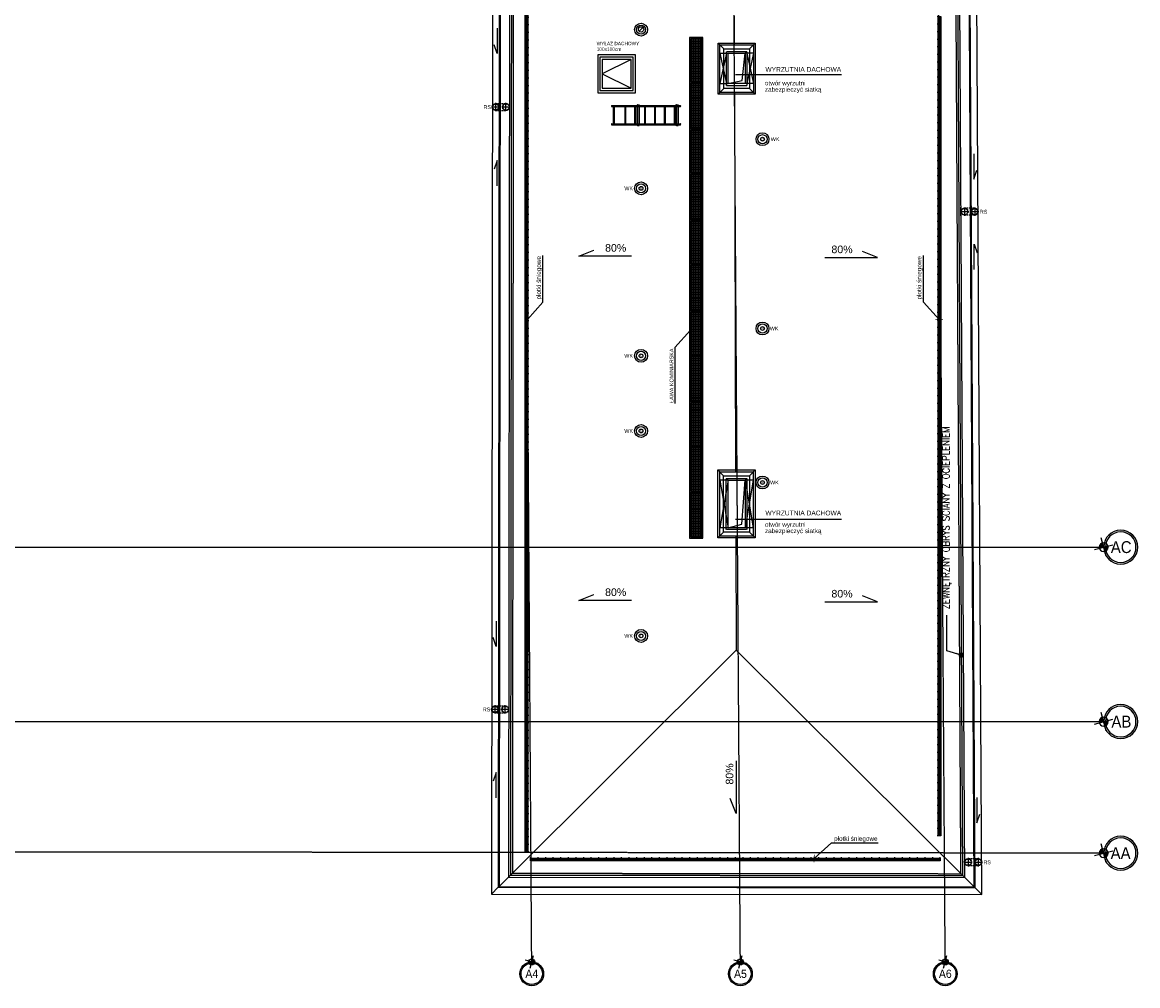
# Model space of a CAD drawing. Header units: inches. Extents: x -281236 to -70395, y 38777 to 102341.
# Tile 215 of 244: x -141207 to -138267, y 74477 to 77017. Entities that reach past the tile are written whole.
import ezdxf
from ezdxf.enums import TextEntityAlignment as Align

# ---------------------------------------------------------------- set-up
doc = ezdxf.new("R2010")
doc.units = ezdxf.units.IN
doc.header["$MEASUREMENT"] = 0
for name, pattern in [('CENTER', [2, 1.25, -0.25, 0.25, -0.25]), ('CONTINUA', [0]), ('DASHED2', [0.375, 0.25, -0.125]), ('HIDDEN', [0.375, 0.25, -0.125])]:
    doc.linetypes.add(name, pattern=pattern)
doc.layers.get('0').update_dxf_attribs({"color": 101})
for name, color, linetype in [('CIENKA', 8, 'CONTINUA'), ('Ins-kan', 54, 'Continuous'), ('Ins-ppoz-opis', 240, 'Continuous'), ('Ins-went', 141, 'Continuous'), ('Ins-went-opis', 141, 'Continuous'), ('Ins-wod', 152, 'Continuous'), ('Ins-wod-opis', 155, 'Continuous'), ('L_CIENKA', 8, 'Continuous'), ('Opis-spadki', 61, 'Continuous'), ('Os-osie glowne', 8, 'CENTER'), ('Os-osie-opis', 8, 'Continuous'), ('piony_K_nr', 240, 'Continuous'), ('Sc-metal', 141, 'Continuous'), ('Sch-opis', 51, 'Continuous'), ('W-idok', 9, 'Continuous')]:
    doc.layers.add(name, color=color, linetype=linetype)
doc.styles.add('arial', font='ARIAL.TTF', dxfattribs={"width": 0.75})
doc.styles.add('dwg_opis duży', font='ARIAL.TTF', dxfattribs={"width": 0.9})
doc.styles.add('dwg_opis podstawowy', font='romans.shx', dxfattribs={"width": 0.9})
doc.styles.add('KA wymiar', font='romans.shx', dxfattribs={"width": 0.6})
doc.styles.add('ROMANS', font='romans', dxfattribs={"width": 0.85})
doc.styles.add('TYTUL2', font='ARIAL.TTF')
doc.dimstyles.new('CHMIELNA', dxfattribs={"dimscale": 3.5, "dimtxt": 4, "dimasz": 1.5, "dimexe": 3, "dimexo": 0, "dimgap": 1, "dimtad": 1, "dimdec": 1, "dimrnd": 0.5, "dimzin": 12, "dimdsep": 46, "dimtxsty": 'ROMANS', "dimblk": 'DIMTICK', "dimcen": 0.09, "dimse1": 1, "dimse2": 1, "dimclrd": 143, "dimclrt": 53, "dimadec": 0, "dimazin": 0, "dimtfac": 1, "dimtdec": 1, "dimtix": 1, "dimtmove": 2, "dimatfit": 2, "dimldrblk": 'ARCHTICK', "dimfxl": 0, "dimtolj": 1, "dimtzin": 0, "dimarcsym": 0})
doc.dimstyles.new('KA wymiar', dxfattribs={"dimscale": 50, "dimtxt": 0.23, "dimasz": 0.14, "dimexe": 0, "dimexo": 0, "dimgap": 0.08, "dimtad": 1, "dimdec": 1, "dimrnd": 0.5, "dimzin": 9, "dimdsep": 46, "dimtxsty": 'KA wymiar', "dimblk1": 'UKOS', "dimblk2": 'UKOS', "dimsah": 1, "dimcen": 0.2, "dimse1": 1, "dimse2": 1, "dimclrd": 256, "dimclre": 256, "dimclrt": 2, "dimadec": 0, "dimazin": 0, "dimtfac": 1, "dimtdec": 1, "dimtix": 1, "dimtmove": 2, "dimatfit": 3, "dimldrblk": 'DOT', "dimfxl": 0, "dimtolj": 1, "dimtzin": 9, "dimarcsym": 0})

# ---------------------------------------------------------------- blocks, each defined once
blk = doc.blocks.new('UKOS')
at = {"color": 8}
blk.add_line((1, 0), (-1, 0), dxfattribs=at)
at = {"color": 1}
blk.add_line((0, 1), (0, -1), dxfattribs=at)
at = {"color": 1, "const_width": 0.2}
blk.add_lwpolyline([(0.6, 0.6), (-0.6, -0.6)], dxfattribs=at)
blk = doc.blocks.new('rura_spustowa')
at = {"layer": 'Ins-wod', "linetype": 'Continuous'}
for p, q in [((-11.2, 0), (11.2, 0)), ((0, -11.2), (0, 11.2))]:
    blk.add_line(p, q, dxfattribs=at)
at = {"layer": 'Ins-wod', "linetype": 'Continuous', "ltscale": 25}
for radius in [9.25, 8.25]:
    blk.add_circle((0, 0), radius, dxfattribs=at)
blk = doc.blocks.new('RURASPUSTOWA')
at = {"layer": 'Ins-wod', "linetype": 'HIDDEN'}
for p, q in [((-22.5, 0), (0, 0)), ((-11.3, -11.3), (-11.3, 11.3))]:
    blk.add_line(p, q, dxfattribs=at)
at = {"layer": 'Ins-wod', "linetype": 'HIDDEN', "ltscale": 15}
for p, q in [((-20.5, 27), (-20.5, 0)), ((-2, 27), (-2, 0))]:
    blk.add_line(p, q, dxfattribs=at)
for radius in [9.25, 8.25]:
    blk.add_circle((-11.3, 0), radius, dxfattribs=at)
at = {"layer": 'Ins-wod', "linetype": 'Continuous'}
blk.add_blockref('rura_spustowa', (-11.3, 27), dxfattribs=at)
blk = doc.blocks.new('rura went')
at = {"layer": 'Ins-went'}
blk.add_circle((75787.8, -38957.3), 7, dxfattribs=at)
at = {"layer": 'Sc-metal'}
blk.add_line((75792.8, -38952.4), (75782.9, -38962.3), dxfattribs=at)
blk = doc.blocks.new('SPADKI')
at = {"ltscale": 25}
blk.add_lwpolyline([(0, 0), (0, -70), (-8, -50), (-8, -50)], dxfattribs=at)
at = {"ltscale": 25, "style": 'ROMANS', "width": 0.7}
blk.add_attdef('SP%', text='', height=18, rotation=90, dxfattribs=at).set_placement((-4.9, -24), align=Align.CENTER)
blk = doc.blocks.new('drabina')
at = {"layer": 'L_CIENKA'}
for p, q in [((-3.6, 3), (176.4, 3)), ((-3.6, 0), (176.4, 0)), ((0, 0), (0, -45)), ((2, 0), (2, -45)), ((30, 0), (30, -45)), ((32, 0), (32, -45)), ((56.1, 0), (56.1, -45)), ((58.1, 0), (58.1, -45)), ((62.5, 5.1), (62.5, 3)), ((64, 5.1), (62.5, 5.1)), ((62.5, 0), (62.5, -45)), ((64, 5.1), (64, 3)), ((64, 5.1), (68.6, 5.1)), ((64, 0), (64, -45)), ((68.6, 5.1), (68.6, 3)), ((68.6, 0), (68.6, -45)), ((82.1, 0), (82.1, -45)), ((84.1, 0), (84.1, -45)), ((108.2, 0), (108.2, -45)), ((110.2, 0), (110.2, -45)), ((134.3, 0), (134.3, -45)), ((136.3, 0), (136.3, -45)), ((160.3, 0), (160.3, -45)), ((162.3, 0), (162.3, -45)), ((166.2, 5.1), (164.6, 5.1)), ((164.6, 5.1), (164.6, 3)), ((164.6, 0), (164.6, -45)), ((166.2, 5.1), (170.8, 5.1)), ((166.2, 5.1), (166.2, 3)), ((166.2, 0), (166.2, -45)), ((170.8, 5.1), (170.8, 3)), ((170.8, 0), (170.8, -45)), ((-3.6, -45), (176.4, -45)), ((-3.6, -48), (176.4, -48)), ((62.5, -50.1), (62.5, -48)), ((64, -50.1), (62.5, -50.1)), ((64, -50.1), (64, -48)), ((64, -50.1), (68.6, -50.1)), ((68.6, -50.1), (68.6, -48)), ((164.6, -50.1), (164.6, -48)), ((166.2, -50.1), (164.6, -50.1)), ((166.2, -50.1), (166.2, -48)), ((166.2, -50.1), (170.8, -50.1)), ((170.8, -50.1), (170.8, -48))]:
    blk.add_line(p, q, dxfattribs=at)
for centre, start, end in [((-3.6, 1.5), 90, 270), ((176.4, 1.5), 270, 90), ((-3.6, -46.5), 90, 270), ((176.4, -46.5), 270, 90)]:
    blk.add_arc(centre, 1.5, start, end, dxfattribs=at)
blk = doc.blocks.new('spadek_rynna')
at = {"layer": 'Ins-wod-opis'}
for p, q in [((0, 66.6), (0, 0)), ((0, 0), (7.8, 23.3))]:
    blk.add_line(p, q, dxfattribs=at)
blk = doc.blocks.new('DIMTICK')
for p, q in [((-1, 0), (1, 0)), ((0, 1), (0, -1))]:
    blk.add_line(p, q)
at = {"const_width": 0.141}
blk.add_lwpolyline([(0.71, 0.71), (-0.71, -0.71)], dxfattribs=at)
blk = doc.blocks.new('płotek')
at = {"layer": 'CIENKA'}
h = blk.add_hatch(dxfattribs=at)
h.set_pattern_fill('LINE', color=256, angle=90, style=0)
h.set_pattern_definition([(90, (-76858.9865, 40023.877), (-3.175, 2e-16), [])])
h.paths.add_polyline_path([(120, -1), (0, -1), (0, -7), (120, -7)])
for p, q in [((120, 0), (0, 0)), ((0, 0), (0, -7)), ((120, -7), (120, 0)), ((120, -1), (0, -1)), ((0, -7), (120, -7)), ((0, -7), (0, -10)), ((20, -7), (20, -10)), ((40, -7), (40, -10)), ((60, -7), (60, -10)), ((80, -7), (80, -10)), ((100, -7), (100, -10)), ((120, -7), (120, -10))]:
    blk.add_line(p, q, dxfattribs=at)
blk = doc.blocks.new('_opis_osi_liczbowy')
blk.add_hatch(color=256).paths.add_polyline_path([(32, 32), (32, 28.8, -1), (32, -28.8), (32, -32, 1)])
at = {"layer": 'Defpoints'}
h = blk.add_hatch(color=256, dxfattribs=at)
h.paths.add_polyline_path([(-2.2, -8, 0.414214), (8, -2.2), (0, 0)])
h.paths.add_polyline_path([(-8, 2.2), (0, 0), (2.2, 8, 0.414214)])
for radius in [32, 28.8]:
    blk.add_circle((32, 0), radius)
for p, q in [((17.3, -4.6), (-17.3, 4.6)), ((4.6, 17.3), (-4.6, -17.3))]:
    blk.add_line(p, q, dxfattribs=at)
blk.add_circle((0, 0), 8.32, dxfattribs=at)
at = {"style": 'dwg_opis duży', "width": 0.9}
blk.add_attdef('AXNAMEH', text='', height=22.4, rotation=90, dxfattribs=at).set_placement((32, 0), align=Align.MIDDLE_CENTER)
blk = doc.blocks.new('_opis_osi')
blk.add_hatch(color=256).paths.add_polyline_path([(32, -32), (28.8, -32, -1), (-28.8, -32), (-32, -32, 1)])
at = {"layer": 'Defpoints'}
h = blk.add_hatch(color=256, dxfattribs=at)
h.paths.add_polyline_path([(-2.2, -8, 0.414214), (8, -2.2), (0, 0)])
h.paths.add_polyline_path([(-8, 2.2), (0, 0), (2.2, 8, 0.414214)])
for radius in [32, 28.8]:
    blk.add_circle((0, -32), radius)
for p, q in [((17.3, -4.6), (-17.3, 4.6)), ((4.6, 17.3), (-4.6, -17.3))]:
    blk.add_line(p, q, dxfattribs=at)
blk.add_circle((0, 0), 8.32, dxfattribs=at)
at = {"style": 'dwg_opis duży', "width": 0.9}
blk.add_attdef('AXNAMEV', text='', height=22.4, rotation=90, dxfattribs=at).set_placement((0, -32), align=Align.MIDDLE_CENTER)

msp = doc.modelspace()

# ---------------------------------------------------------------- hatches: boundary and pattern name
at = {"layer": 'L_CIENKA'}
h = msp.add_hatch(dxfattribs=at)
h.set_pattern_fill('ANSI37', color=256, scale=35, angle=135, style=0)
h.set_pattern_definition([(7e-15, (-229203.0866, -32255.6967), (1e-15, -4.375), []), (270, (-229203.0866, -32255.6967), (-4.375, -1e-15), [])])
h.paths.add_polyline_path([(-139444.88, 76973.79), (-139415.88, 76973.79), (-139415.88, 76859.79), (-139444.88, 76859.79), (-139444.88, 76883.79)])
h = msp.add_hatch(dxfattribs=at)
h.set_pattern_fill('ANSI37', color=256, scale=35, angle=135, style=0)
h.set_pattern_definition([(7e-15, (-229203.0866, -32375.6967), (1e-15, -4.375), []), (270, (-229203.0866, -32375.6967), (-4.375, -1e-15), [])])
h.paths.add_polyline_path([(-139444.88, 76853.79), (-139415.88, 76853.79), (-139415.88, 76739.79), (-139444.88, 76739.79), (-139444.88, 76763.79)])
h = msp.add_hatch(dxfattribs=at)
h.set_pattern_fill('ANSI37', color=256, scale=35, angle=135, style=0)
h.set_pattern_definition([(7e-15, (-229203.0866, -32495.6967), (1e-15, -4.375), []), (270, (-229203.0866, -32495.6967), (-4.375, -1e-15), [])])
h.paths.add_polyline_path([(-139444.88, 76733.79), (-139415.88, 76733.79), (-139415.88, 76619.79), (-139444.88, 76619.79), (-139444.88, 76643.79)])
h = msp.add_hatch(dxfattribs=at)
h.set_pattern_fill('ANSI37', color=256, scale=35, angle=135, style=0)
h.set_pattern_definition([(7e-15, (-229203.0866, -32615.6967), (1e-15, -4.375), []), (270, (-229203.0866, -32615.6967), (-4.375, -1e-15), [])])
h.paths.add_polyline_path([(-139444.88, 76613.79), (-139415.88, 76613.79), (-139415.88, 76499.79), (-139444.88, 76499.79), (-139444.88, 76523.79)])
h = msp.add_hatch(dxfattribs=at)
h.set_pattern_fill('ANSI37', color=256, scale=35, angle=135, style=0)
h.set_pattern_definition([(7e-15, (-229203.0866, -32735.6967), (1e-15, -4.375), []), (270, (-229203.0866, -32735.6967), (-4.375, -1e-15), [])])
h.paths.add_polyline_path([(-139444.88, 76493.79), (-139415.88, 76493.79), (-139415.88, 76379.79), (-139444.88, 76379.79), (-139444.88, 76403.79)])
h = msp.add_hatch(dxfattribs=at)
h.set_pattern_fill('ANSI37', color=256, scale=35, angle=135, style=0)
h.set_pattern_definition([(7e-15, (-229203.0866, -32855.6967), (1e-15, -4.375), []), (270, (-229203.0866, -32855.6967), (-4.375, -1e-15), [])])
h.paths.add_polyline_path([(-139444.88, 76373.79), (-139415.88, 76373.79), (-139415.88, 76259.79), (-139444.88, 76259.79), (-139444.88, 76283.79)])
h = msp.add_hatch(dxfattribs=at)
h.set_pattern_fill('ANSI37', color=256, scale=35, angle=135, style=0)
h.set_pattern_definition([(7e-15, (-229203.0866, -32975.6967), (1e-15, -4.375), []), (270, (-229203.0866, -32975.6967), (-4.375, -1e-15), [])])
h.paths.add_polyline_path([(-139444.88, 76253.79), (-139415.88, 76253.79), (-139415.88, 76139.79), (-139444.88, 76139.79), (-139444.88, 76163.79)])
h = msp.add_hatch(dxfattribs=at)
h.set_pattern_fill('ANSI37', color=256, scale=35, angle=135, style=0)
h.set_pattern_definition([(7e-15, (-229203.0866, -33095.6967), (1e-15, -4.375), []), (270, (-229203.0866, -33095.6967), (-4.375, -1e-15), [])])
h.paths.add_polyline_path([(-139444.88, 76133.79), (-139415.88, 76133.79), (-139415.88, 76019.79), (-139444.88, 76019.79), (-139444.88, 76043.79)])
h = msp.add_hatch(dxfattribs=at)
h.set_pattern_fill('ANSI37', color=256, scale=35, angle=135, style=0)
h.set_pattern_definition([(7e-15, (-229203.0866, -33215.6967), (1e-15, -4.375), []), (270, (-229203.0866, -33215.6967), (-4.375, -1e-15), [])])
h.paths.add_polyline_path([(-139444.88, 76013.79), (-139415.88, 76013.79), (-139415.88, 75899.79), (-139444.88, 75899.79), (-139444.88, 75923.79)])
h = msp.add_hatch(dxfattribs=at)
h.set_pattern_fill('ANSI37', color=256, scale=35, angle=135, style=0)
h.set_pattern_definition([(7e-15, (-229203.0866, -33335.6967), (1e-15, -4.375), []), (270, (-229203.0866, -33335.6967), (-4.375, -1e-15), [])])
h.paths.add_polyline_path([(-139444.88, 75893.79), (-139415.88, 75893.79), (-139415.88, 75779.79), (-139444.88, 75779.79), (-139444.88, 75803.79)])
h = msp.add_hatch(dxfattribs=at)
h.set_pattern_fill('ANSI37', color=256, scale=35, angle=135, style=0)
h.set_pattern_definition([(7e-15, (-229203.0866, -33455.6967), (1e-15, -4.375), []), (270, (-229203.0866, -33455.6967), (-4.375, -1e-15), [])])
h.paths.add_polyline_path([(-139444.88, 75773.79), (-139415.88, 75773.79), (-139415.88, 75659.79), (-139444.88, 75659.79), (-139444.88, 75683.79)])

# ---------------------------------------------------------------- linework, layer by layer
at = {"layer": 'Ins-kan'}
for centre in [(-139255.74, 76708.65), (-139575.83, 76579.05), (-139255.74, 76209.65), (-139575.83, 76137.62, 2), (-139575.83, 75939.46, 2), (-139255.74, 75803.7), (-139575.83, 75399.23, 2)]:
    msp.add_circle(centre, 5, dxfattribs=at)
at = {"layer": 'Ins-went'}
for p, q in [((-139346.34, 76855.63), (-139346.34, 76935.63)), ((-139346.34, 76935.63), (-139301.34, 76935.63)), ((-139309.34, 76863.63), (-139301.34, 76935.63)), ((-139301.34, 76935.63), (-139301.34, 76855.63)), ((-139346.34, 76855.63), (-139309.34, 76863.63)), ((-139301.34, 76855.63), (-139346.34, 76855.63)), ((-139309.77, 75693.47, 2), (-139301.58, 75810.13, 4)), ((-139346.58, 75684.13, 4), (-139309.77, 75693.47, 2))]:
    msp.add_line(p, q, dxfattribs=at)
at = {"layer": 'Ins-went', "elevation": 4}
msp.add_lwpolyline([(-139346.58, 75810.13), (-139301.58, 75810.13), (-139301.58, 75684.13), (-139346.58, 75684.13)], close=True, dxfattribs=at)
at = {"layer": 'Ins-wod'}
for p, q in [((-138732.46, 76506.86), (-138732.46, 76529.36)), ((-139924.62, 75227.68), (-139924.62, 75205.18))]:
    msp.add_line(p, q, dxfattribs=at)
at = {"layer": 'L_CIENKA'}
for p, q in [((-139367.84, 76935.63), (-139346.34, 76935.63)), ((-139350.84, 76935.63), (-139367.84, 76855.63)), ((-139367.84, 76935.63), (-139350.84, 76855.63)), ((-139279.84, 76935.63), (-139301.34, 76935.63)), ((-139296.84, 76935.63), (-139279.84, 76855.63)), ((-139279.84, 76935.63), (-139296.84, 76855.63)), ((-139367.84, 76855.63), (-139346.34, 76855.63)), ((-139279.84, 76855.63), (-139301.34, 76855.63)), ((-139346.58, 75810.13, 4), (-139368.08, 75810.13, 4)), ((-139368.08, 75810.13, 4), (-139346.58, 75684.13, 4)), ((-139346.58, 75810.13, 4), (-139368.08, 75684.13, 4)), ((-139280.08, 75810.13, 4), (-139301.58, 75810.13, 4)), ((-139301.58, 75810.13, 4), (-139280.08, 75684.13, 4)), ((-139280.08, 75810.13, 4), (-139301.58, 75684.13, 4)), ((-139346.58, 75684.13, 4), (-139368.08, 75684.13, 4)), ((-139280.08, 75684.13, 4), (-139301.58, 75684.13, 4))]:
    msp.add_line(p, q, dxfattribs=at)
at = {"layer": 'L_CIENKA', "elevation": 2}
for points in [[(-139412.88, 76856.79), (-139412.88, 76946.79), (-139412.88, 76946.79), (-139412.88, 76976.79), (-139412.88, 76976.79), (-139447.88, 76976.79), (-139447.88, 76856.79), (-139412.88, 76856.79)], [(-139415.88, 76859.79), (-139415.88, 76949.79), (-139415.88, 76949.79), (-139415.88, 76973.79), (-139415.88, 76973.79), (-139444.88, 76973.79), (-139444.88, 76859.79), (-139415.88, 76859.79)], [(-139412.88, 76736.79), (-139412.88, 76826.79), (-139412.88, 76826.79), (-139412.88, 76856.79), (-139412.88, 76856.79), (-139447.88, 76856.79), (-139447.88, 76736.79), (-139412.88, 76736.79)], [(-139415.88, 76739.79), (-139415.88, 76829.79), (-139415.88, 76829.79), (-139415.88, 76853.79), (-139415.88, 76853.79), (-139444.88, 76853.79), (-139444.88, 76739.79), (-139415.88, 76739.79)], [(-139412.88, 76616.79), (-139412.88, 76706.79), (-139412.88, 76706.79), (-139412.88, 76736.79), (-139412.88, 76736.79), (-139447.88, 76736.79), (-139447.88, 76616.79), (-139412.88, 76616.79)], [(-139415.88, 76619.79), (-139415.88, 76709.79), (-139415.88, 76709.79), (-139415.88, 76733.79), (-139415.88, 76733.79), (-139444.88, 76733.79), (-139444.88, 76619.79), (-139415.88, 76619.79)], [(-139412.88, 76496.79), (-139412.88, 76586.79), (-139412.88, 76586.79), (-139412.88, 76616.79), (-139412.88, 76616.79), (-139447.88, 76616.79), (-139447.88, 76496.79), (-139412.88, 76496.79)], [(-139415.88, 76499.79), (-139415.88, 76589.79), (-139415.88, 76589.79), (-139415.88, 76613.79), (-139415.88, 76613.79), (-139444.88, 76613.79), (-139444.88, 76499.79), (-139415.88, 76499.79)], [(-139412.88, 76376.79), (-139412.88, 76466.79), (-139412.88, 76466.79), (-139412.88, 76496.79), (-139412.88, 76496.79), (-139447.88, 76496.79), (-139447.88, 76376.79), (-139412.88, 76376.79)], [(-139415.88, 76379.79), (-139415.88, 76469.79), (-139415.88, 76469.79), (-139415.88, 76493.79), (-139415.88, 76493.79), (-139444.88, 76493.79), (-139444.88, 76379.79), (-139415.88, 76379.79)], [(-139412.88, 76256.79), (-139412.88, 76346.79), (-139412.88, 76346.79), (-139412.88, 76376.79), (-139412.88, 76376.79), (-139447.88, 76376.79), (-139447.88, 76256.79), (-139412.88, 76256.79)], [(-139415.88, 76259.79), (-139415.88, 76349.79), (-139415.88, 76349.79), (-139415.88, 76373.79), (-139415.88, 76373.79), (-139444.88, 76373.79), (-139444.88, 76259.79), (-139415.88, 76259.79)], [(-139412.88, 76136.79), (-139412.88, 76226.79), (-139412.88, 76226.79), (-139412.88, 76256.79), (-139412.88, 76256.79), (-139447.88, 76256.79), (-139447.88, 76136.79), (-139412.88, 76136.79)], [(-139415.88, 76139.79), (-139415.88, 76229.79), (-139415.88, 76229.79), (-139415.88, 76253.79), (-139415.88, 76253.79), (-139444.88, 76253.79), (-139444.88, 76139.79), (-139415.88, 76139.79)], [(-139412.88, 76016.79), (-139412.88, 76106.79), (-139412.88, 76106.79), (-139412.88, 76136.79), (-139412.88, 76136.79), (-139447.88, 76136.79), (-139447.88, 76016.79), (-139412.88, 76016.79)], [(-139415.88, 76019.79), (-139415.88, 76109.79), (-139415.88, 76109.79), (-139415.88, 76133.79), (-139415.88, 76133.79), (-139444.88, 76133.79), (-139444.88, 76019.79), (-139415.88, 76019.79)], [(-139412.88, 75896.79), (-139412.88, 75986.79), (-139412.88, 75986.79), (-139412.88, 76016.79), (-139412.88, 76016.79), (-139447.88, 76016.79), (-139447.88, 75896.79), (-139412.88, 75896.79)], [(-139415.88, 75899.79), (-139415.88, 75989.79), (-139415.88, 75989.79), (-139415.88, 76013.79), (-139415.88, 76013.79), (-139444.88, 76013.79), (-139444.88, 75899.79), (-139415.88, 75899.79)], [(-139412.88, 75776.79), (-139412.88, 75866.79), (-139412.88, 75866.79), (-139412.88, 75896.79), (-139412.88, 75896.79), (-139447.88, 75896.79), (-139447.88, 75776.79), (-139412.88, 75776.79)], [(-139415.88, 75779.79), (-139415.88, 75869.79), (-139415.88, 75869.79), (-139415.88, 75893.79), (-139415.88, 75893.79), (-139444.88, 75893.79), (-139444.88, 75779.79), (-139415.88, 75779.79)], [(-139412.88, 75656.79), (-139412.88, 75746.79), (-139412.88, 75746.79), (-139412.88, 75776.79), (-139412.88, 75776.79), (-139447.88, 75776.79), (-139447.88, 75656.79), (-139412.88, 75656.79)], [(-139415.88, 75659.79), (-139415.88, 75749.79), (-139415.88, 75749.79), (-139415.88, 75773.79), (-139415.88, 75773.79), (-139444.88, 75773.79), (-139444.88, 75659.79), (-139415.88, 75659.79)]]:
    msp.add_lwpolyline(points, close=True, dxfattribs=at)
at = {"layer": 'L_CIENKA', "linetype": 'DASHED2'}
for points in [[(-139367.84, 76957.13), (-139279.84, 76957.13), (-139279.84, 76832.13), (-139367.84, 76832.13)], [(-139350.84, 76940.13), (-139296.84, 76940.13), (-139296.84, 76849.13), (-139350.84, 76849.13)]]:
    msp.add_lwpolyline(points, close=True, dxfattribs=at)
at = {"layer": 'L_CIENKA', "linetype": 'DASHED2', "elevation": 4}
for points in [[(-139368.08, 75831.63), (-139280.08, 75831.63), (-139280.08, 75662.63), (-139368.08, 75662.63)], [(-139351.08, 75814.63), (-139297.08, 75814.63), (-139297.08, 75679.63), (-139351.08, 75679.63)]]:
    msp.add_lwpolyline(points, close=True, dxfattribs=at)
at = {"layer": 'L_CIENKA'}
for centre, radius in [((-139575.77, 76997.53), 17), ((-139575.77, 76997.53), 12), ((-139255.74, 76708.65), 17), ((-139255.74, 76708.65), 12), ((-139575.83, 76579.05), 17), ((-139575.83, 76579.05), 12), ((-139255.74, 76209.65), 17), ((-139255.74, 76209.65), 12), ((-139575.83, 76137.62, 2), 17), ((-139575.83, 76137.62, 2), 12), ((-139575.83, 75939.46, 2), 17), ((-139575.83, 75939.46, 2), 12), ((-139255.74, 75803.7), 17), ((-139255.74, 75803.7), 12), ((-139575.83, 75399.23, 2), 17), ((-139575.83, 75399.23, 2), 12)]:
    msp.add_circle(centre, radius, dxfattribs=at)
at = {"layer": 'Os-osie glowne'}
for p, q in [((-139864.02, 74539.87), (-139891.23, 78612.29)), ((-139314.01, 74539.87), (-139341.22, 78612.29)), ((-138774, 74539.87), (-138801.21, 78612.29)), ((-138356.27, 74826.51), (-143544.79, 74831.99))]:
    msp.add_line(p, q, dxfattribs=at)
for points in [[(-143544.79, 75633.29), (-138356.27, 75633.29)], [(-143544.79, 75173.29), (-138356.27, 75173.29)]]:
    msp.add_lwpolyline(points, dxfattribs=at)
at = {"layer": 'Sch-opis'}
for p, q in [((-139326.64, 76879.19), (-139047.12, 76879.19)), ((-139326.81, 75707.25), (-139047.29, 75707.25))]:
    msp.add_line(p, q, dxfattribs=at)
at = {"layer": 'W-idok', "ltscale": 100}
for p, q in [((-139330.19, 77033.23), (-139329.98, 76957.13)), ((-139329.63, 76832.13), (-139326.81, 75831.63)), ((-139326.33, 75662.63), (-139325.48, 75361.99)), ((-139950.09, 74738.7), (-139325.48, 75361.99)), ((-139325.48, 75361.99), (-138697.47, 74737.48))]:
    msp.add_line(p, q, dxfattribs=at)
at = {"layer": 'W-idok'}
for p, q in [((-139372.84, 76962.13), (-139357.84, 76947.13)), ((-139274.84, 76962.13), (-139289.84, 76947.13)), ((-139357.84, 76842.13), (-139372.84, 76827.13)), ((-139289.84, 76842.13), (-139274.84, 76827.13)), ((-139373.08, 75836.63, 4), (-139358.08, 75821.63, 4)), ((-139290.08, 75821.63, 4), (-139275.08, 75836.63, 4)), ((-139358.08, 75672.63, 4), (-139373.08, 75657.63, 4)), ((-139290.08, 75672.63, 4), (-139275.08, 75657.63, 4)), ((-139952.09, 74736.7), (-139970.11, 74718.72)), ((-138695.45, 74735.37), (-138677.35, 74717.36))]:
    msp.add_line(p, q, dxfattribs=at)
at = {"layer": 'W-idok', "linetype": 'Continuous', "ltscale": 40}
for p, q in [((-139602.22, 76918.8), (-139678.22, 76880.8)), ((-139678.22, 76880.8), (-139602.22, 76842.8))]:
    msp.add_line(p, q, dxfattribs=at)
at = {"layer": 'W-idok'}
for points in [[(-141881.65, 77061.79), (-139967.64, 77063.64), (-139970.11, 74718.72), (-138677.35, 74717.36), (-138697.39, 78350.29), (-143199.55, 78350.29), (-143175.3, 74720.54), (-141879.38, 74721.79)], [(-141899.67, 77079.77), (-139949.62, 77081.66), (-139952.09, 74736.7), (-138695.45, 74735.37), (-138715.3, 78332.29), (-143181.43, 78332.29), (-143157.42, 74738.56), (-141897.4, 74739.77)], [(-141901.67, 77081.77), (-139947.62, 77083.66), (-139950.09, 74738.7), (-138697.47, 74737.38), (-138717.28, 78330.29), (-143179.42, 78330.29), (-143155.44, 74740.56), (-141899.4, 74741.77)], [(-141926.69, 77106.75), (-139922.6, 77108.69), (-139925.06, 74763.67), (-138722.6, 74762.4), (-138742.15, 78305.29), (-143154.25, 78305.29), (-143130.6, 74765.58), (-141924.43, 74766.75)], [(-139372.84, 76962.13), (-139274.84, 76962.13), (-139274.84, 76827.13), (-139372.84, 76827.13)], [(-139357.84, 76947.13), (-139289.84, 76947.13), (-139289.84, 76842.13), (-139357.84, 76842.13)]]:
    msp.add_lwpolyline(points, close=True, dxfattribs=at)
at = {"layer": 'W-idok', "linetype": 'DASHED2'}
msp.add_lwpolyline([(-141931.7, 77111.74), (-139917.59, 77113.69), (-139920.06, 74768.66), (-138727.63, 74767.41), (-138747.12, 78300.29), (-143149.22, 78300.29), (-143125.64, 74770.59), (-141929.43, 74771.74)], close=True, dxfattribs=at)
msp.add_lwpolyline([(-141936.7, 77116.74), (-139912.58, 77118.7), (-139915.05, 74773.66), (-138732.66, 74772.41), (-138752.09, 78295.29), (-143144.18, 78295.29), (-143120.67, 74775.59), (-141934.44, 74776.74), (-141936.7, 77116.74)], dxfattribs=at)
at = {"layer": 'W-idok', "linetype": 'Continuous', "ltscale": 40}
for points in [[(-139690.22, 76830.8), (-139590.22, 76830.8), (-139590.22, 76930.8), (-139690.22, 76930.8)], [(-139684.22, 76836.8), (-139596.22, 76836.8), (-139596.22, 76924.8), (-139684.22, 76924.8)], [(-139678.22, 76842.8), (-139602.22, 76842.8), (-139602.22, 76918.8), (-139678.22, 76918.8)]]:
    msp.add_lwpolyline(points, close=True, dxfattribs=at)
at = {"layer": 'W-idok', "elevation": 4}
for points in [[(-139373.08, 75836.63), (-139275.08, 75836.63), (-139275.08, 75657.63), (-139373.08, 75657.63)], [(-139358.08, 75821.63), (-139290.08, 75821.63), (-139290.08, 75672.63), (-139358.08, 75672.63)]]:
    msp.add_lwpolyline(points, close=True, dxfattribs=at)

# ---------------------------------------------------------------- block references
at = {"xscale": -1}
for name, p, rotation in [('płotek', (-139881.48, 77110.67), 90), ('płotek', (-138785.24, 76911.86), 270), ('płotek', (-139881.48, 76990.67), 90), ('płotek', (-138785.24, 76791.86), 270), ('płotek', (-139881.48, 76870.67), 90), ('płotek', (-138785.24, 76671.86), 270), ('płotek', (-139881.48, 76750.67), 90), ('płotek', (-138785.24, 76551.86), 270), ('płotek', (-139881.48, 76630.67), 90), ('płotek', (-138785.24, 76431.86), 270), ('płotek', (-139881.48, 76510.67), 90), ('płotek', (-138785.24, 76311.86), 270), ('spadek_rynna', (-138697.94, 76432), 180), ('płotek', (-139881.48, 76390.67), 90), ('płotek', (-138785.24, 76191.86), 270), ('płotek', (-139881.48, 76270.67), 90), ('płotek', (-138785.24, 76071.86), 270), ('płotek', (-139881.48, 76150.67), 90), ('płotek', (-138785.24, 75951.86), 270), ('płotek', (-139881.48, 76030.67), 90), ('płotek', (-138785.24, 75831.86), 270), ('płotek', (-139881.48, 75910.67), 90), ('płotek', (-138785.24, 75711.86), 270), ('płotek', (-139881.48, 75790.67), 90), ('płotek', (-138785.24, 75591.86), 270), ('płotek', (-139881.48, 75670.67), 90), ('płotek', (-138785.24, 75471.86), 270), ('płotek', (-139881.48, 75550.67), 90), ('płotek', (-138785.24, 75351.86), 270), ('płotek', (-139881.48, 75430.67), 90), ('płotek', (-138785.24, 75231.86), 270), ('płotek', (-139881.48, 75310.67), 90), ('płotek', (-138785.24, 75111.86), 270), ('płotek', (-139881.48, 75190.67), 90), ('płotek', (-138785.24, 74991.86), 270), ('płotek', (-139881.48, 75070.67), 90), ('płotek', (-138785.24, 74871.86), 270), ('płotek', (-139881.48, 74950.67), 90), ('płotek', (-139867.09, 74805.95), 180), ('płotek', (-139747.09, 74805.95), 180), ('płotek', (-139627.09, 74805.95), 180), ('płotek', (-139507.09, 74805.95), 180), ('płotek', (-139387.09, 74805.95), 180), ('płotek', (-139267.09, 74805.95), 180), ('płotek', (-139147.09, 74805.95), 180), ('płotek', (-139027.09, 74805.95), 180), ('płotek', (-138907.09, 74805.95), 180)]:
    msp.add_blockref(name, p, dxfattribs=dict(at, rotation=rotation))
for p in [(-139955.57, 76934.47), (-139957.61, 75371.73)]:
    msp.add_blockref('spadek_rynna', p, dxfattribs=at)
for name, p in [('drabina', (-139649.02, 76794.5)), ('spadek_rynna', (-138698.59, 76603.47)), ('spadek_rynna', (-138690.29, 74906.41))]:
    msp.add_blockref(name, p)
at = {"rotation": 180}
for p in [(-139955.57, 76652.64), (-139957.61, 75039.31)]:
    msp.add_blockref('spadek_rynna', p, dxfattribs=at)
at = {"layer": 'Ins-went'}
msp.add_blockref('rura went', (-215363.76, 115955.42), dxfattribs=at)
at = {"layer": 'Ins-wod'}
for p, rotation in [((-139931.87, 76804.8), 90), ((-138723.25, 76506.49), 270), ((-139933.78, 75216.77), 90), ((-138713.91, 74791.46), 270)]:
    msp.add_blockref('RURASPUSTOWA', p, dxfattribs=dict(at, rotation=rotation))
at = {"layer": 'Opis-spadki', "yscale": 1.981212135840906, "zscale": 1.981212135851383}
for p, xscale, rotation in [((-139601.14, 76400.7), 1.981212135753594, 270), ((-139091.32, 76396.68), -1.981212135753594, 90), ((-139601.14, 75492.98), 1.981212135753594, 270), ((-139091.32, 75488.96), -1.981212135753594, 90)]:
    msp.add_blockref('SPADKI', p, dxfattribs=dict(at, xscale=xscale, rotation=rotation))
at = {"layer": 'Opis-spadki', "xscale": 1.981212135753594, "yscale": 1.981212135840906, "zscale": 1.981212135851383}
msp.add_blockref('SPADKI', (-139325.48, 75069.93), dxfattribs=at)
at = {"layer": 'Os-osie-opis'}
ref = msp.add_blockref('_opis_osi', (-138356.27, 75633.29), dxfattribs=dict(at, xscale=-1.399999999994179, yscale=1.399999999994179, zscale=1.4, rotation=90))
ref.add_attrib('AXNAMEV', 'AC', dxfattribs={"layer": '0', "height": 31.36, "style": 'dwg_opis duży', "width": 0.9}).set_placement((-138310.14, 75633.29), align=Align.MIDDLE_CENTER)
ref = msp.add_blockref('_opis_osi', (-138356.27, 75173.29), dxfattribs=dict(at, xscale=-1.399999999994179, yscale=1.399999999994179, zscale=1.4, rotation=90))
ref.add_attrib('AXNAMEV', 'AB', dxfattribs={"layer": '0', "height": 31.36, "style": 'dwg_opis duży', "width": 0.9}).set_placement((-138309.6, 75173.29), align=Align.MIDDLE_CENTER)
ref = msp.add_blockref('_opis_osi', (-138356.27, 74826.51), dxfattribs=dict(at, xscale=-1.399999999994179, yscale=1.399999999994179, zscale=1.4, rotation=90))
ref.add_attrib('AXNAMEV', 'AA', dxfattribs={"layer": '0', "height": 31.36, "style": 'dwg_opis duży', "width": 0.9}).set_placement((-138311.7, 74826.51), align=Align.MIDDLE_CENTER)
ref = msp.add_blockref('_opis_osi_liczbowy', (-139864.02, 74539.87), dxfattribs=dict(at, xscale=0.9799999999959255, yscale=0.9799999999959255, zscale=0.9799999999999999, rotation=270))
ref.add_attrib('AXNAMEH', 'A4', dxfattribs={"layer": '0', "height": 21.952, "style": 'dwg_opis duży', "width": 0.9}).set_placement((-139863.88, 74508.52), align=Align.MIDDLE_CENTER)
ref = msp.add_blockref('_opis_osi_liczbowy', (-139314.01, 74539.87), dxfattribs=dict(at, xscale=0.9799999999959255, yscale=0.9799999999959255, zscale=0.9799999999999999, rotation=270))
ref.add_attrib('AXNAMEH', 'A5', dxfattribs={"layer": '0', "height": 21.952, "style": 'dwg_opis duży', "width": 0.9}).set_placement((-139313.86, 74508.52), align=Align.MIDDLE_CENTER)
ref = msp.add_blockref('_opis_osi_liczbowy', (-138774, 74539.87), dxfattribs=dict(at, xscale=0.9799999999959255, yscale=0.9799999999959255, zscale=0.9799999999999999, rotation=270))
ref.add_attrib('AXNAMEH', 'A6', dxfattribs={"layer": '0', "height": 21.952, "style": 'dwg_opis duży', "width": 0.9}).set_placement((-138773.85, 74508.52), align=Align.MIDDLE_CENTER)

# ---------------------------------------------------------------- texts
at = {"layer": 'Ins-ppoz-opis', "style": 'dwg_opis podstawowy', "width": 0.9}
msp.add_text('ZEWNĘTRZNY OBRYS ŚCIANY Z OCIEPLENIEM', height=18, rotation=90, dxfattribs=at).set_placement((-138763.08, 75469.22))
at = {"layer": 'Ins-went-opis', "style": 'TYTUL2'}
for p in [(-139233.91, 76703.6), (-139619.94, 76574), (-139236.5, 76204.61), (-139619.94, 76132.57, 2), (-139619.94, 75934.41, 2), (-139235.84, 75798.65), (-139619.94, 75394.19, 2)]:
    msp.add_text('WK', height=10.212, dxfattribs=at).set_placement(p)
at = {"layer": 'Ins-wod-opis', "style": 'TYTUL2'}
for p in [(-139981.29, 76793.36), (-138672.83, 76517.4), (-139983.21, 75205.32), (-138663.33, 74802.37)]:
    msp.add_text('RS', height=10.212, dxfattribs=at).set_placement(p, align=Align.MIDDLE)
at = {"layer": 'Opis-spadki'}
for s, height, style, p in [('WYŁAZ DACHOWY', 9, 'TYTUL2', (-139692.9, 76956.45)), ('100x100cm', 9, 'TYTUL2', (-139692.9, 76941.51)), ('WYRZUTNIA DACHOWA', 12.5, 'TYTUL2', (-139248.09, 76886.43)), ('otwór wyrzutni ', 12, 'arial', (-139249.34, 76850.68)), ('zabezpieczyć siatką', 12, 'arial', (-139249.34, 76833.89)), (' 80%%%', 20, 'TYTUL2', (-139678.43, 76412.25)), (' 80%%%', 20, 'TYTUL2', (-139081.79, 76408.23)), ('WYRZUTNIA DACHOWA', 12.5, 'TYTUL2', (-139248.09, 75717.01)), ('zabezpieczyć siatką', 12, 'arial', (-139249.25, 75670.19)), ('otwór wyrzutni ', 12, 'arial', (-139249.25, 75686.98)), (' 80%%%', 20, 'TYTUL2', (-139678.43, 75504.53)), (' 80%%%', 20, 'TYTUL2', (-139081.79, 75500.51)), ('płotki śniegowe', 12, 'TYTUL2', (-139066.97, 74859.01))]:
    msp.add_text(s, height=height, dxfattribs=dict(at, style=style)).set_placement(p)
at = {"layer": 'Opis-spadki', "style": 'TYTUL2'}
for s, height, p in [('płotki śniegowe', 12, (-139839.81, 76286.1)), ('płotki śniegowe', 12, (-138836.91, 76286.1)), ('ŁAWA KOMINIARSKA', 10.2123, (-139490.35, 76013.48)), (' 80%%%', 20, (-139332.61, 74999.62))]:
    msp.add_text(s, height=height, rotation=90, dxfattribs=at).set_placement(p)
at = {"layer": 'piony_K_nr', "style": 'TYTUL2', "width": 0.9}
for s, p in [('29', (-139260.08, 76705.74, -76.7)), ('30', (-139580.49, 76576.14, -76.7)), ('31', (-139260.41, 76206.74, -76.7)), ('32', (-139580.49, 76134.71, -74.7)), ('34', (-139580.18, 75936.55, -74.7)), ('35', (-139260.41, 75800.79, -76.7)), ('37', (-139580.52, 75395.99, -74.7))]:
    msp.add_text(s, height=6.5, dxfattribs=at).set_placement(p)

# ---------------------------------------------------------------- leaders
at = {"layer": 'Ins-ppoz-opis', "ltscale": 0.038}
msp.add_leader([(-138731.91, 75348.72), (-138769.49, 75360.1), (-138769.55, 75454.18)], dimstyle='KA wymiar', override={"dimscale": 100, "dimgap": 0.0001, "dimtad": 0, "dimdec": 2, "dimtdec": 2}, dxfattribs=at)
at = {"layer": 'Sch-opis'}
for points in [[(-139875.61, 76233.45), (-139834.35, 76278.9), (-139834.35, 76401.82)], [(-138790.18, 76233.45), (-138831.45, 76278.9), (-138831.45, 76401.82)], [(-139445.7, 76205.45), (-139486.97, 76159.99), (-139486.97, 76011.53)], [(-139119.61, 74812.28), (-139074.16, 74853.54), (-138951.24, 74853.54)]]:
    msp.add_leader(points, dimstyle='CHMIELNA', override={"dimasz": 4, "dimgap": 1, "dimtad": 0}, dxfattribs=at)

doc.saveas('drawing.dxf')
